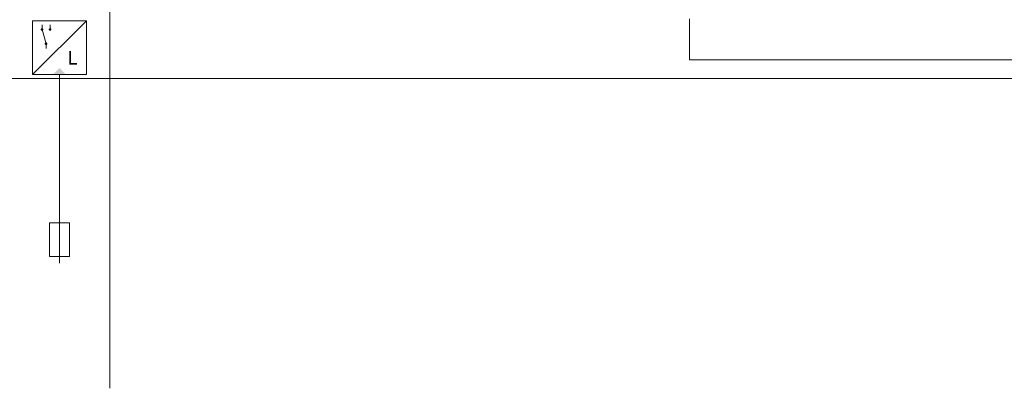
# Model space of a CAD drawing. Header units: millimetres. Extents: x 0 to 203, y 0 to 47.
# Tile 115 of 196: x 141.7 to 147.46, y 3.85 to 6. Entities that reach past the tile are written whole.
import ezdxf

# ---------------------------------------------------------------- set-up
doc = ezdxf.new("R2010")
doc.units = ezdxf.units.MM
for name, color, linetype in [('PDF_Geomertry', 7, 'Continuous'), ('PDF_Solid Fills', 7, 'Continuous'), ('PDF_Text', 7, 'Continuous')]:
    doc.layers.add(name, color=color, linetype=linetype)
doc.styles.add('PDF Arial', font='txt')

msp = doc.modelspace()

# ---------------------------------------------------------------- hatches: boundary and pattern name
at = {"layer": 'PDF_Solid Fills', "transparency": 33554559}
for points in [[(141.8332, 5.9387), (141.8249, 5.9401), (141.8254, 5.941)], [(141.8332, 5.9387), (141.8249, 5.9387), (141.8249, 5.9401)], [(141.8332, 5.9387), (141.8249, 5.9382), (141.8249, 5.9387)], [(141.8332, 5.9387), (141.8254, 5.9368), (141.8249, 5.9382)], [(141.8332, 5.9387), (141.8254, 5.9424), (141.8263, 5.9429)], [(141.8332, 5.9387), (141.8254, 5.941), (141.8254, 5.9424)], [(141.8332, 5.9387), (141.8254, 5.936), (141.8254, 5.9368)], [(141.8332, 5.9387), (141.8263, 5.9354), (141.8254, 5.936)], [(141.8332, 5.9387), (141.8263, 5.9429), (141.8268, 5.9438)], [(141.8332, 5.9387), (141.8268, 5.934), (141.8263, 5.9354)], [(141.8332, 5.9387), (141.8268, 5.9438), (141.8277, 5.9443)], [(141.8332, 5.9387), (141.8277, 5.9332), (141.8268, 5.934)], [(141.8332, 5.9387), (141.8277, 5.9443), (141.8282, 5.9451)], [(141.8332, 5.9387), (141.8282, 5.9326), (141.8277, 5.9332)], [(141.8332, 5.9387), (141.8282, 5.9451), (141.829, 5.9457)], [(141.8332, 5.9387), (141.829, 5.9318), (141.8282, 5.9326)], [(141.8332, 5.9387), (141.829, 5.9457), (141.8296, 5.9465)], [(141.8332, 5.9387), (141.8296, 5.9318), (141.829, 5.9318)], [(141.8332, 5.9387), (141.8296, 5.9465), (141.831, 5.9465)], [(141.8332, 5.9387), (141.831, 5.9313), (141.8296, 5.9318)], [(141.8332, 5.9387), (141.831, 5.9465), (141.8318, 5.9465)], [(141.8332, 5.9387), (141.8318, 5.9313), (141.831, 5.9313)], [(141.8332, 5.9387), (141.8318, 5.9465), (141.8332, 5.9471)], [(141.8332, 5.9387), (141.8332, 5.9313), (141.8318, 5.9313)], [(141.8332, 5.9387), (141.8332, 5.9471), (141.8338, 5.9465)], [(141.8332, 5.9387), (141.836, 5.9465), (141.8365, 5.9457)], [(141.8332, 5.9387), (141.8352, 5.9465), (141.836, 5.9465)], [(141.8332, 5.9387), (141.8338, 5.9465), (141.8352, 5.9465)], [(141.8332, 5.9387), (141.8365, 5.9457), (141.8379, 5.9451)], [(141.8332, 5.9387), (141.8379, 5.9451), (141.8388, 5.9443)], [(141.8332, 5.9387), (141.8388, 5.9443), (141.8393, 5.9438)], [(141.8332, 5.9387), (141.8393, 5.9438), (141.8393, 5.9429)], [(141.8332, 5.9387), (141.8393, 5.9429), (141.8402, 5.9424)], [(141.8332, 5.9387), (141.8402, 5.9424), (141.8407, 5.941)], [(141.8332, 5.9387), (141.8407, 5.941), (141.8407, 5.9401)], [(141.8332, 5.9387), (141.8407, 5.9401), (141.8407, 5.9387)], [(141.8332, 5.9387), (141.8338, 5.9313), (141.8332, 5.9313)], [(141.8332, 5.9387), (141.8352, 5.9313), (141.8338, 5.9313)], [(141.8332, 5.9387), (141.836, 5.9318), (141.8352, 5.9313)], [(141.8332, 5.9387), (141.8365, 5.9318), (141.836, 5.9318)], [(141.8332, 5.9387), (141.8379, 5.9326), (141.8365, 5.9318)], [(141.8332, 5.9387), (141.8388, 5.9332), (141.8379, 5.9326)], [(141.8332, 5.9387), (141.8393, 5.934), (141.8388, 5.9332)], [(141.8332, 5.9387), (141.8393, 5.9354), (141.8393, 5.934)], [(141.8332, 5.9387), (141.8402, 5.936), (141.8393, 5.9354)], [(141.8332, 5.9387), (141.8407, 5.9368), (141.8402, 5.936)], [(141.8332, 5.9387), (141.8407, 5.9382), (141.8407, 5.9368)], [(141.8332, 5.9387), (141.8407, 5.9387), (141.8407, 5.9382)], [(141.8804, 5.9387), (141.8721, 5.9401), (141.8727, 5.941)], [(141.8804, 5.9387), (141.8721, 5.9387), (141.8721, 5.9401)], [(141.8804, 5.9387), (141.8721, 5.9382), (141.8721, 5.9387)], [(141.8804, 5.9387), (141.8727, 5.9368), (141.8721, 5.9382)], [(141.8804, 5.9387), (141.8727, 5.9424), (141.8735, 5.9429)], [(141.8804, 5.9387), (141.8727, 5.941), (141.8727, 5.9424)], [(141.8804, 5.9387), (141.8727, 5.936), (141.8727, 5.9368)], [(141.8804, 5.9387), (141.8735, 5.9354), (141.8727, 5.936)], [(141.8804, 5.9387), (141.8735, 5.9429), (141.874, 5.9438)], [(141.8804, 5.9387), (141.874, 5.934), (141.8735, 5.9354)], [(141.8804, 5.9387), (141.874, 5.9438), (141.8749, 5.9443)], [(141.8804, 5.9387), (141.8749, 5.9332), (141.874, 5.934)], [(141.8804, 5.9387), (141.8749, 5.9443), (141.8754, 5.9451)], [(141.8804, 5.9387), (141.8754, 5.9326), (141.8749, 5.9332)], [(141.8804, 5.9387), (141.8754, 5.9451), (141.8763, 5.9457)], [(141.8804, 5.9387), (141.8763, 5.9318), (141.8754, 5.9326)], [(141.8804, 5.9387), (141.8763, 5.9457), (141.8768, 5.9465)], [(141.8804, 5.9387), (141.8768, 5.9318), (141.8763, 5.9318)], [(141.8804, 5.9387), (141.8768, 5.9465), (141.8782, 5.9465)], [(141.8804, 5.9387), (141.8782, 5.9313), (141.8768, 5.9318)], [(141.8804, 5.9387), (141.8782, 5.9465), (141.879, 5.9465)], [(141.8804, 5.9387), (141.879, 5.9313), (141.8782, 5.9313)], [(141.8804, 5.9387), (141.879, 5.9465), (141.8804, 5.9471)], [(141.8804, 5.9387), (141.8804, 5.9313), (141.879, 5.9313)], [(141.8804, 5.9387), (141.8804, 5.9471), (141.881, 5.9465)], [(141.8804, 5.9387), (141.8832, 5.9465), (141.8838, 5.9457)], [(141.8804, 5.9387), (141.8818, 5.9465), (141.8832, 5.9465)], [(141.8804, 5.9387), (141.881, 5.9465), (141.8818, 5.9465)], [(141.8804, 5.9387), (141.8838, 5.9457), (141.8846, 5.9451)], [(141.8804, 5.9387), (141.8846, 5.9451), (141.886, 5.9443)], [(141.8804, 5.9387), (141.886, 5.9443), (141.886, 5.9438)], [(141.8804, 5.9387), (141.886, 5.9438), (141.8865, 5.9429)], [(141.8804, 5.9387), (141.8865, 5.9429), (141.8874, 5.9424)], [(141.8804, 5.9387), (141.8874, 5.9424), (141.8874, 5.941)], [(141.8804, 5.9387), (141.8874, 5.941), (141.8879, 5.9401)], [(141.8804, 5.9387), (141.8879, 5.9401), (141.8879, 5.9387)], [(141.8804, 5.9387), (141.881, 5.9313), (141.8804, 5.9313)], [(141.8804, 5.9387), (141.8818, 5.9313), (141.881, 5.9313)], [(141.8804, 5.9387), (141.8832, 5.9318), (141.8818, 5.9313)], [(141.8804, 5.9387), (141.8838, 5.9318), (141.8832, 5.9318)], [(141.8804, 5.9387), (141.8846, 5.9326), (141.8838, 5.9318)], [(141.8804, 5.9387), (141.886, 5.9332), (141.8846, 5.9326)], [(141.8804, 5.9387), (141.886, 5.934), (141.886, 5.9332)], [(141.8804, 5.9387), (141.8865, 5.9354), (141.886, 5.934)], [(141.8804, 5.9387), (141.8874, 5.936), (141.8865, 5.9354)], [(141.8804, 5.9387), (141.8874, 5.9368), (141.8874, 5.936)], [(141.8804, 5.9387), (141.8879, 5.9382), (141.8874, 5.9368)], [(141.8804, 5.9387), (141.8879, 5.9387), (141.8879, 5.9382)], [(141.8568, 5.8563), (141.8485, 5.8576), (141.849, 5.8582)], [(141.8568, 5.8563), (141.8485, 5.8563), (141.8485, 5.8576)], [(141.8568, 5.8563), (141.8485, 5.8554), (141.8485, 5.8563)], [(141.8568, 5.8563), (141.849, 5.8549), (141.8485, 5.8554)], [(141.8568, 5.8563), (141.849, 5.8596), (141.8499, 5.8604)], [(141.8568, 5.8563), (141.849, 5.8582), (141.849, 5.8596)], [(141.8568, 5.8563), (141.849, 5.8535), (141.849, 5.8549)], [(141.8568, 5.8563), (141.8499, 5.8526), (141.849, 5.8535)], [(141.8568, 5.8563), (141.8499, 5.8604), (141.8504, 5.861)], [(141.8568, 5.8563), (141.8504, 5.8521), (141.8499, 5.8526)], [(141.8568, 5.8563), (141.8504, 5.861), (141.8513, 5.8618)], [(141.8568, 5.8563), (141.8513, 5.8507), (141.8504, 5.8521)], [(141.8568, 5.8563), (141.8513, 5.8618), (141.8518, 5.8624)], [(141.8568, 5.8563), (141.8518, 5.8499), (141.8513, 5.8507)], [(141.8568, 5.8563), (141.8518, 5.8624), (141.8527, 5.8632)], [(141.8568, 5.8563), (141.8527, 5.8499), (141.8518, 5.8499)], [(141.8568, 5.8563), (141.8527, 5.8632), (141.8532, 5.8638)], [(141.8568, 5.8563), (141.8532, 5.8493), (141.8527, 5.8499)], [(141.8568, 5.8563), (141.8532, 5.8638), (141.8546, 5.8638)], [(141.8568, 5.8563), (141.8546, 5.8493), (141.8532, 5.8493)], [(141.8568, 5.8563), (141.8546, 5.8638), (141.8554, 5.8646)], [(141.8568, 5.8563), (141.8554, 5.8485), (141.8546, 5.8493)], [(141.8568, 5.8563), (141.8554, 5.8646), (141.8568, 5.8646)], [(141.8568, 5.8563), (141.8568, 5.8485), (141.8554, 5.8485)], [(141.8568, 5.8563), (141.8574, 5.8646), (141.8582, 5.8638)], [(141.8568, 5.8563), (141.8568, 5.8646), (141.8574, 5.8646)], [(141.8568, 5.8563), (141.8596, 5.8638), (141.8602, 5.8632)], [(141.8568, 5.8563), (141.8582, 5.8638), (141.8596, 5.8638)], [(141.8568, 5.8563), (141.8602, 5.8632), (141.861, 5.8624)], [(141.8568, 5.8563), (141.861, 5.8624), (141.8624, 5.8618)], [(141.8568, 5.8563), (141.8624, 5.8618), (141.8629, 5.861)], [(141.8568, 5.8563), (141.8629, 5.861), (141.8629, 5.8604)], [(141.8568, 5.8563), (141.8629, 5.8604), (141.8638, 5.8596)], [(141.8568, 5.8563), (141.8638, 5.8596), (141.8638, 5.8582)], [(141.8568, 5.8563), (141.8638, 5.8582), (141.8643, 5.8576)], [(141.8568, 5.8563), (141.8643, 5.8576), (141.8643, 5.8563)], [(141.8568, 5.8563), (141.8574, 5.8485), (141.8568, 5.8485)], [(141.8568, 5.8563), (141.8582, 5.8493), (141.8574, 5.8485)], [(141.8568, 5.8563), (141.8596, 5.8493), (141.8582, 5.8493)], [(141.8568, 5.8563), (141.8602, 5.8499), (141.8596, 5.8493)], [(141.8568, 5.8563), (141.861, 5.8499), (141.8602, 5.8499)], [(141.8568, 5.8563), (141.8624, 5.8507), (141.861, 5.8499)], [(141.8568, 5.8563), (141.8629, 5.8521), (141.8624, 5.8507)], [(141.8568, 5.8563), (141.8629, 5.8526), (141.8629, 5.8521)], [(141.8568, 5.8563), (141.8638, 5.8535), (141.8629, 5.8526)], [(141.8568, 5.8563), (141.8638, 5.8549), (141.8638, 5.8535)], [(141.8568, 5.8563), (141.8643, 5.8554), (141.8638, 5.8549)], [(141.8568, 5.8563), (141.8643, 5.8563), (141.8643, 5.8554)]]:
    msp.add_hatch(color=256, dxfattribs=at).paths.add_polyline_path(points)

# ---------------------------------------------------------------- linework, layer by layer
at = {"layer": 'PDF_Geomertry', "lineweight": 15}
for points in [[(142.2296, 8.4299), (142.2296, 3.8451)], [(145.6165, 6.0021), (145.6165, 5.7624), (152.8624, 5.7624), (160.5671, 5.7624), (164.5832, 5.7624), (164.5832, 7.3771), (166.0485, 7.3771)], [(142.0921, 5.9901), (141.7777, 5.6757)], [(141.8568, 5.829), (141.8568, 5.8563), (141.8332, 5.9387), (141.8332, 5.9665)], [(141.8804, 5.9387), (141.8804, 5.9665)], [(140.2846, 5.6521), (181.7379, 5.6521)], [(141.9352, 5.6757), (141.9352, 4.5757)]]:
    msp.add_lwpolyline(points, dxfattribs=at)
for points in [[(142.0921, 5.6757), (141.7777, 5.6757), (141.7777, 5.9901), (142.0921, 5.9901), (142.0921, 5.6757)], [(141.8763, 4.811), (141.9943, 4.811), (141.9943, 4.6146), (141.8763, 4.6146)]]:
    msp.add_lwpolyline(points, close=True, dxfattribs=at)
at = {"layer": 'PDF_Geomertry', "lineweight": 0}
for points in [[(141.829, 5.9387), (141.829, 5.9382), (141.829, 5.9374), (141.8296, 5.9368), (141.8304, 5.936), (141.831, 5.9354), (141.8318, 5.9354), (141.8324, 5.9354), (141.8332, 5.9354), (141.8338, 5.9354), (141.8346, 5.9354), (141.8352, 5.936), (141.836, 5.936), (141.836, 5.9368), (141.8365, 5.9368), (141.8365, 5.9374), (141.8365, 5.9382), (141.8365, 5.9387), (141.8365, 5.9396), (141.8365, 5.9401), (141.8365, 5.941), (141.836, 5.9415), (141.8352, 5.9424), (141.8346, 5.9424), (141.8338, 5.9429), (141.8332, 5.9429), (141.8324, 5.9429), (141.8318, 5.9429), (141.831, 5.9424), (141.8304, 5.9424), (141.8304, 5.9415), (141.8296, 5.9415), (141.8296, 5.941), (141.829, 5.9401), (141.829, 5.9396), (141.829, 5.9387)], [(141.8763, 5.9387), (141.8763, 5.9382), (141.8763, 5.9374), (141.8768, 5.9368), (141.8777, 5.936), (141.8782, 5.9354), (141.879, 5.9354), (141.8796, 5.9354), (141.8804, 5.9354), (141.881, 5.9354), (141.8818, 5.9354), (141.8824, 5.936), (141.8832, 5.936), (141.8832, 5.9368), (141.8838, 5.9374), (141.8838, 5.9382), (141.8838, 5.9387), (141.8838, 5.9396), (141.8838, 5.9401), (141.8832, 5.941), (141.8832, 5.9415), (141.8824, 5.9424), (141.8818, 5.9424), (141.881, 5.9429), (141.8804, 5.9429), (141.8796, 5.9429), (141.879, 5.9429), (141.8782, 5.9424), (141.8777, 5.9424), (141.8777, 5.9415), (141.8768, 5.9415), (141.8768, 5.941), (141.8763, 5.9401), (141.8763, 5.9396), (141.8763, 5.9387)], [(141.8527, 5.8563), (141.8527, 5.8554), (141.8527, 5.8549), (141.8532, 5.8549), (141.8532, 5.854), (141.854, 5.8535), (141.8546, 5.8535), (141.8546, 5.8526), (141.8554, 5.8526), (141.856, 5.8526), (141.8568, 5.8526), (141.8574, 5.8526), (141.8582, 5.8526), (141.8582, 5.8535), (141.8588, 5.8535), (141.8596, 5.8535), (141.8596, 5.854), (141.8596, 5.8549), (141.8602, 5.8549), (141.8602, 5.8554), (141.8602, 5.8563), (141.8602, 5.8568), (141.8602, 5.8576), (141.8602, 5.8582), (141.8596, 5.8582), (141.8596, 5.859), (141.8588, 5.8596), (141.8582, 5.8596), (141.8582, 5.8604), (141.8574, 5.8604), (141.8568, 5.8604), (141.856, 5.8604), (141.8554, 5.8604), (141.8546, 5.8604), (141.8546, 5.8596), (141.854, 5.8596), (141.854, 5.859), (141.8532, 5.859), (141.8532, 5.8582), (141.8527, 5.8582), (141.8527, 5.8576), (141.8527, 5.8568), (141.8527, 5.8563)]]:
    msp.add_lwpolyline(points, close=True, dxfattribs=at)
at = {"layer": 'PDF_Solid Fills', "transparency": 33554559}
msp.add_solid([(141.974, 5.6757), (141.8957, 5.6757), (141.974, 5.6757), (141.9352, 5.7151)], dxfattribs=at)

# ---------------------------------------------------------------- texts
at = {"layer": 'PDF_Text', "insert": (141.9832, 5.7346), "char_height": 0.0787, "attachment_point": 7, "style": 'PDF Arial'}
msp.add_mtext('L', dxfattribs=at)

doc.saveas('drawing.dxf')
